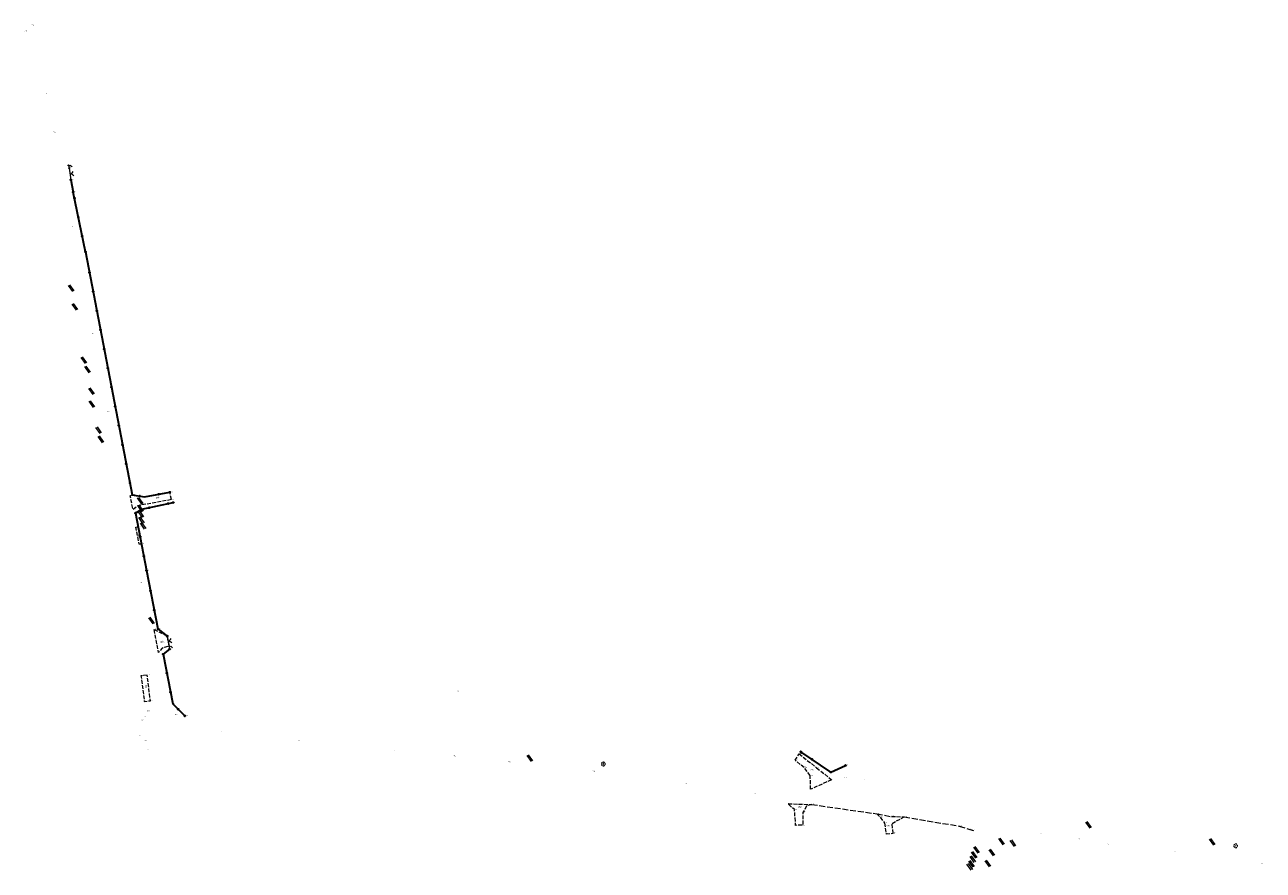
# Model space of a CAD drawing. Header units: metres. Extents: x 5550599 to 5555211, y 5707845 to 5713518.
# Tile 22 of 31: x 5554636 to 5555112, y 5709167 to 5709492. Entities that reach past the tile are written whole.
import ezdxf
from ezdxf.enums import TextEntityAlignment as Align

# ---------------------------------------------------------------- set-up
doc = ezdxf.new("R2010")
doc.units = ezdxf.units.M
doc.header["$MEASUREMENT"] = 0
doc.linetypes.add('2.25_0.75', pattern=[3, 2.25, -0.75])
doc.linetypes.add('3 1', pattern=[4, 3, -1])
for name, color, linetype, lineweight in [('Dzialki', 7, 'Continuous', 18), ('EGBADR_O - Numer porządkowy', 7, 'Continuous', 15), ('jezdnia', 7, 'Continuous', 15), ('OTKU - Obszar utwardzony', 7, 'Continuous', 15), ('OTKU_O - Obszar utwardzony', 7, 'Continuous', 15), ('OTOB - Brama', 7, 'Continuous', 15), ('OTOF - Furtka', 7, 'Continuous', 15), ('OTOO - Ogrodzenie trwałe', 7, 'Continuous', 15), ('OTZL - Drzewo liściaste', 7, 'Continuous', 15), ('Pieczątka na wyrysie', 7, 'Continuous', 15)]:
    doc.layers.add(name, color=color, linetype=linetype, lineweight=lineweight)
doc.styles.add('MapaZas', font='arial.ttf', dxfattribs={"width": 0.87, "height": 0.9})

# ---------------------------------------------------------------- blocks, each defined once
blk = doc.blocks.new('OTZL')
at = {"layer": 'OTZL - Drzewo liściaste', "color": 96, "linetype": 'Continuous', "lineweight": 18, "true_color": 0x008700, "flags": 128}
blk.add_lwpolyline([(-0.05, 0, 1), (0.05, 0, 1), (-0.05, 0)], format="xyb", dxfattribs=at)
at = {"layer": 'OTZL - Drzewo liściaste', "color": 96, "linetype": 'Continuous', "lineweight": 18, "true_color": 0x008700}
for centre, start, end in [((-0.65, 0.47), 84, 204), ((0.25, 0.76), 12, 132), ((0.8, 0), 300, 60), ((-0.65, -0.47), 156, 276), ((0.25, -0.76), 228, 348)]:
    blk.add_arc(centre, 0.7, start, end, dxfattribs=at)

msp = doc.modelspace()

# ---------------------------------------------------------------- hatches: boundary and pattern name
at = {"layer": 'OTOB - Brama', "linetype": 'Continuous', "lineweight": 18, "transparency": 33554457}
h = msp.add_hatch(color=7, dxfattribs=at)
edge = h.paths.add_edge_path()
edge.add_arc((5554653.09, 5709436.7), 0.175, 0, 360)
h = msp.add_hatch(color=7, dxfattribs=at)
edge = h.paths.add_edge_path()
edge.add_arc((5554653.79, 5709432.2), 0.175, 0, 360)
h = msp.add_hatch(color=7, dxfattribs=at)
edge = h.paths.add_edge_path()
edge.add_arc((5554690.76, 5709256.82), 0.175, 0, 360)
h = msp.add_hatch(color=7, dxfattribs=at)
edge = h.paths.add_edge_path()
edge.add_arc((5554691.5, 5709252.87), 0.175, 0, 360)
at = {"layer": 'OTOF - Furtka', "linetype": 'Continuous', "lineweight": 18, "transparency": 33554457}
h = msp.add_hatch(color=7, dxfattribs=at)
edge = h.paths.add_edge_path()
edge.add_arc((5554652.88, 5709437.74), 0.175, 0, 360)
h = msp.add_hatch(color=7, dxfattribs=at)
edge = h.paths.add_edge_path()
edge.add_arc((5554653.09, 5709436.7), 0.175, 0, 360)
h = msp.add_hatch(color=7, dxfattribs=at)
edge = h.paths.add_edge_path()
edge.add_arc((5554691.5, 5709252.87), 0.175, 0, 360)
h = msp.add_hatch(color=7, dxfattribs=at)
edge = h.paths.add_edge_path()
edge.add_arc((5554691.66, 5709251.78), 0.175, 0, 360)
at = {"layer": 'OTOO - Ogrodzenie trwałe', "linetype": 'Continuous', "lineweight": 35}
h = msp.add_hatch(color=7, dxfattribs=at)
edge = h.paths.add_edge_path()
edge.add_arc((5554653.79, 5709432.2), 0.175, 0, 360)
at = {"layer": 'OTOO - Ogrodzenie trwałe', "linetype": 'Continuous', "lineweight": 35, "transparency": 33554457}
h = msp.add_hatch(color=7, dxfattribs=at)
edge = h.paths.add_edge_path()
edge.add_arc((5554653.79, 5709432.2), 0.175, 0, 360)
h = msp.add_hatch(color=7, dxfattribs=at)
edge = h.paths.add_edge_path()
edge.add_arc((5554654.66, 5709427.45), 0.175, 0, 360)
h = msp.add_hatch(color=7, dxfattribs=at)
edge = h.paths.add_edge_path()
edge.add_arc((5554654.66, 5709427.45), 0.175, 0, 360)
h = msp.add_hatch(color=7, dxfattribs=at)
edge = h.paths.add_edge_path()
edge.add_arc((5554655.12, 5709425.19), 0.175, 0, 360)
h = msp.add_hatch(color=7, dxfattribs=at)
edge = h.paths.add_edge_path()
edge.add_arc((5554656.63, 5709417.84), 0.175, 0, 360)
at = {"layer": 'OTOO - Ogrodzenie trwałe', "linetype": 'Continuous', "lineweight": 35}
h = msp.add_hatch(color=7, dxfattribs=at)
edge = h.paths.add_edge_path()
edge.add_arc((5554656.63, 5709417.84), 0.175, 0, 360)
at = {"layer": 'OTOO - Ogrodzenie trwałe', "linetype": 'Continuous', "lineweight": 35, "transparency": 33554457}
h = msp.add_hatch(color=7, dxfattribs=at)
edge = h.paths.add_edge_path()
edge.add_arc((5554658.14, 5709410.5), 0.175, 0, 360)
at = {"layer": 'OTOO - Ogrodzenie trwałe', "linetype": 'Continuous', "lineweight": 35}
h = msp.add_hatch(color=7, dxfattribs=at)
edge = h.paths.add_edge_path()
edge.add_arc((5554658.14, 5709410.5), 0.175, 0, 360)
h = msp.add_hatch(color=7, dxfattribs=at)
edge = h.paths.add_edge_path()
edge.add_arc((5554659.36, 5709404.57), 0.175, 0, 360)
at = {"layer": 'OTOO - Ogrodzenie trwałe', "linetype": 'Continuous', "lineweight": 35, "transparency": 33554457}
h = msp.add_hatch(color=7, dxfattribs=at)
edge = h.paths.add_edge_path()
edge.add_arc((5554659.36, 5709404.57), 0.175, 0, 360)
at = {"layer": 'OTOO - Ogrodzenie trwałe', "linetype": 'Continuous', "lineweight": 35}
h = msp.add_hatch(color=7, dxfattribs=at)
edge = h.paths.add_edge_path()
edge.add_arc((5554659.36, 5709404.57), 0.175, 0, 360)
at = {"layer": 'OTOO - Ogrodzenie trwałe', "linetype": 'Continuous', "lineweight": 35, "transparency": 33554457}
h = msp.add_hatch(color=7, dxfattribs=at)
edge = h.paths.add_edge_path()
edge.add_arc((5554659.36, 5709404.57), 0.175, 0, 360)
h = msp.add_hatch(color=7, dxfattribs=at)
edge = h.paths.add_edge_path()
edge.add_arc((5554660.89, 5709396.63), 0.175, 0, 360)
at = {"layer": 'OTOO - Ogrodzenie trwałe', "linetype": 'Continuous', "lineweight": 35}
h = msp.add_hatch(color=7, dxfattribs=at)
edge = h.paths.add_edge_path()
edge.add_arc((5554660.89, 5709396.63), 0.175, 0, 360)
at = {"layer": 'OTOO - Ogrodzenie trwałe', "linetype": 'Continuous', "lineweight": 35, "transparency": 33554457}
h = msp.add_hatch(color=7, dxfattribs=at)
edge = h.paths.add_edge_path()
edge.add_arc((5554662.31, 5709389.27), 0.175, 0, 360)
at = {"layer": 'OTOO - Ogrodzenie trwałe', "linetype": 'Continuous', "lineweight": 35}
h = msp.add_hatch(color=7, dxfattribs=at)
edge = h.paths.add_edge_path()
edge.add_arc((5554662.31, 5709389.27), 0.175, 0, 360)
at = {"layer": 'OTOO - Ogrodzenie trwałe', "linetype": 'Continuous', "lineweight": 35, "transparency": 33554457}
h = msp.add_hatch(color=7, dxfattribs=at)
edge = h.paths.add_edge_path()
edge.add_arc((5554663.73, 5709381.9), 0.175, 0, 360)
at = {"layer": 'OTOO - Ogrodzenie trwałe', "linetype": 'Continuous', "lineweight": 35}
h = msp.add_hatch(color=7, dxfattribs=at)
edge = h.paths.add_edge_path()
edge.add_arc((5554663.73, 5709381.9), 0.175, 0, 360)
at = {"layer": 'OTOO - Ogrodzenie trwałe', "linetype": 'Continuous', "lineweight": 35, "transparency": 33554457}
h = msp.add_hatch(color=7, dxfattribs=at)
edge = h.paths.add_edge_path()
edge.add_arc((5554665.15, 5709374.54), 0.175, 0, 360)
at = {"layer": 'OTOO - Ogrodzenie trwałe', "linetype": 'Continuous', "lineweight": 35}
h = msp.add_hatch(color=7, dxfattribs=at)
edge = h.paths.add_edge_path()
edge.add_arc((5554665.15, 5709374.54), 0.175, 0, 360)
at = {"layer": 'OTOO - Ogrodzenie trwałe', "linetype": 'Continuous', "lineweight": 35, "transparency": 33554457}
h = msp.add_hatch(color=7, dxfattribs=at)
edge = h.paths.add_edge_path()
edge.add_arc((5554666.57, 5709367.17), 0.175, 0, 360)
at = {"layer": 'OTOO - Ogrodzenie trwałe', "linetype": 'Continuous', "lineweight": 35}
h = msp.add_hatch(color=7, dxfattribs=at)
edge = h.paths.add_edge_path()
edge.add_arc((5554666.57, 5709367.17), 0.175, 0, 360)
at = {"layer": 'OTOO - Ogrodzenie trwałe', "linetype": 'Continuous', "lineweight": 35, "transparency": 33554457}
h = msp.add_hatch(color=7, dxfattribs=at)
edge = h.paths.add_edge_path()
edge.add_arc((5554667.99, 5709359.81), 0.175, 0, 360)
at = {"layer": 'OTOO - Ogrodzenie trwałe', "linetype": 'Continuous', "lineweight": 35}
h = msp.add_hatch(color=7, dxfattribs=at)
edge = h.paths.add_edge_path()
edge.add_arc((5554667.99, 5709359.81), 0.175, 0, 360)
at = {"layer": 'OTOO - Ogrodzenie trwałe', "linetype": 'Continuous', "lineweight": 35, "transparency": 33554457}
h = msp.add_hatch(color=7, dxfattribs=at)
edge = h.paths.add_edge_path()
edge.add_arc((5554669.41, 5709352.45), 0.175, 0, 360)
at = {"layer": 'OTOO - Ogrodzenie trwałe', "linetype": 'Continuous', "lineweight": 35}
h = msp.add_hatch(color=7, dxfattribs=at)
edge = h.paths.add_edge_path()
edge.add_arc((5554669.41, 5709352.45), 0.175, 0, 360)
at = {"layer": 'OTOO - Ogrodzenie trwałe', "linetype": 'Continuous', "lineweight": 35, "transparency": 33554457}
h = msp.add_hatch(color=7, dxfattribs=at)
edge = h.paths.add_edge_path()
edge.add_arc((5554670.82, 5709345.08), 0.175, 0, 360)
at = {"layer": 'OTOO - Ogrodzenie trwałe', "linetype": 'Continuous', "lineweight": 35}
h = msp.add_hatch(color=7, dxfattribs=at)
edge = h.paths.add_edge_path()
edge.add_arc((5554670.82, 5709345.08), 0.175, 0, 360)
at = {"layer": 'OTOO - Ogrodzenie trwałe', "linetype": 'Continuous', "lineweight": 35, "transparency": 33554457}
h = msp.add_hatch(color=7, dxfattribs=at)
edge = h.paths.add_edge_path()
edge.add_arc((5554672.24, 5709337.72), 0.175, 0, 360)
at = {"layer": 'OTOO - Ogrodzenie trwałe', "linetype": 'Continuous', "lineweight": 35}
h = msp.add_hatch(color=7, dxfattribs=at)
edge = h.paths.add_edge_path()
edge.add_arc((5554672.24, 5709337.72), 0.175, 0, 360)
at = {"layer": 'OTOO - Ogrodzenie trwałe', "linetype": 'Continuous', "lineweight": 35, "transparency": 33554457}
h = msp.add_hatch(color=7, dxfattribs=at)
edge = h.paths.add_edge_path()
edge.add_arc((5554673.66, 5709330.35), 0.175, 0, 360)
at = {"layer": 'OTOO - Ogrodzenie trwałe', "linetype": 'Continuous', "lineweight": 35}
h = msp.add_hatch(color=7, dxfattribs=at)
edge = h.paths.add_edge_path()
edge.add_arc((5554673.66, 5709330.35), 0.175, 0, 360)
at = {"layer": 'OTOO - Ogrodzenie trwałe', "linetype": 'Continuous', "lineweight": 35, "transparency": 33554457}
h = msp.add_hatch(color=7, dxfattribs=at)
edge = h.paths.add_edge_path()
edge.add_arc((5554675.08, 5709322.99), 0.175, 0, 360)
at = {"layer": 'OTOO - Ogrodzenie trwałe', "linetype": 'Continuous', "lineweight": 35}
h = msp.add_hatch(color=7, dxfattribs=at)
edge = h.paths.add_edge_path()
edge.add_arc((5554675.08, 5709322.99), 0.175, 0, 360)
at = {"layer": 'OTOO - Ogrodzenie trwałe', "linetype": 'Continuous', "lineweight": 35, "transparency": 33554457}
h = msp.add_hatch(color=7, dxfattribs=at)
edge = h.paths.add_edge_path()
edge.add_arc((5554676.5, 5709315.62), 0.175, 0, 360)
at = {"layer": 'OTOO - Ogrodzenie trwałe', "linetype": 'Continuous', "lineweight": 35}
h = msp.add_hatch(color=7, dxfattribs=at)
edge = h.paths.add_edge_path()
edge.add_arc((5554676.5, 5709315.62), 0.175, 0, 360)
at = {"layer": 'OTOO - Ogrodzenie trwałe', "linetype": 'Continuous', "lineweight": 35, "transparency": 33554457}
h = msp.add_hatch(color=7, dxfattribs=at)
edge = h.paths.add_edge_path()
edge.add_arc((5554680.22, 5709310.62), 0.175, 0, 360)
at = {"layer": 'OTOO - Ogrodzenie trwałe', "linetype": 'Continuous', "lineweight": 35}
h = msp.add_hatch(color=7, dxfattribs=at)
edge = h.paths.add_edge_path()
edge.add_arc((5554680.22, 5709310.62), 0.175, 0, 360)
at = {"layer": 'OTOO - Ogrodzenie trwałe', "linetype": 'Continuous', "lineweight": 35, "transparency": 33554457}
h = msp.add_hatch(color=7, dxfattribs=at)
edge = h.paths.add_edge_path()
edge.add_arc((5554687.61, 5709311.31), 0.175, 0, 360)
h = msp.add_hatch(color=7, dxfattribs=at)
edge = h.paths.add_edge_path()
edge.add_arc((5554691.87, 5709312.09), 0.175, 0, 360)
at = {"layer": 'OTOO - Ogrodzenie trwałe', "linetype": 'Continuous', "lineweight": 35}
h = msp.add_hatch(color=7, dxfattribs=at)
edge = h.paths.add_edge_path()
edge.add_arc((5554678.67, 5709304.12), 0.175, 0, 360)
at = {"layer": 'OTOO - Ogrodzenie trwałe', "linetype": 'Continuous', "lineweight": 35, "transparency": 33554457}
h = msp.add_hatch(color=7, dxfattribs=at)
edge = h.paths.add_edge_path()
edge.add_arc((5554678.67, 5709304.12), 0.175, 0, 360)
at = {"layer": 'OTOO - Ogrodzenie trwałe', "linetype": 'Continuous', "lineweight": 35}
h = msp.add_hatch(color=7, dxfattribs=at)
edge = h.paths.add_edge_path()
edge.add_arc((5554678.67, 5709304.12), 0.175, 0, 360)
at = {"layer": 'OTOO - Ogrodzenie trwałe', "linetype": 'Continuous', "lineweight": 35, "transparency": 33554457}
h = msp.add_hatch(color=7, dxfattribs=at)
edge = h.paths.add_edge_path()
edge.add_arc((5554678.67, 5709304.12), 0.175, 0, 360)
h = msp.add_hatch(color=7, dxfattribs=at)
edge = h.paths.add_edge_path()
edge.add_arc((5554683.88, 5709306.17), 0.175, 0, 360)
at = {"layer": 'OTOO - Ogrodzenie trwałe', "linetype": 'Continuous', "lineweight": 35}
h = msp.add_hatch(color=7, dxfattribs=at)
edge = h.paths.add_edge_path()
edge.add_arc((5554683.88, 5709306.17), 0.175, 0, 360)
at = {"layer": 'OTOO - Ogrodzenie trwałe', "linetype": 'Continuous', "lineweight": 35, "transparency": 33554457}
h = msp.add_hatch(color=7, dxfattribs=at)
edge = h.paths.add_edge_path()
edge.add_arc((5554691.21, 5709307.73), 0.175, 0, 360)
h = msp.add_hatch(color=7, dxfattribs=at)
edge = h.paths.add_edge_path()
edge.add_arc((5554693.1, 5709308.13), 0.175, 0, 360)
h = msp.add_hatch(color=7, dxfattribs=at)
edge = h.paths.add_edge_path()
edge.add_arc((5554680.4, 5709294.94), 0.175, 0, 360)
at = {"layer": 'OTOO - Ogrodzenie trwałe', "linetype": 'Continuous', "lineweight": 35}
h = msp.add_hatch(color=7, dxfattribs=at)
edge = h.paths.add_edge_path()
edge.add_arc((5554680.4, 5709294.94), 0.175, 0, 360)
at = {"layer": 'OTOO - Ogrodzenie trwałe', "linetype": 'Continuous', "lineweight": 35, "transparency": 33554457}
h = msp.add_hatch(color=7, dxfattribs=at)
edge = h.paths.add_edge_path()
edge.add_arc((5554681.78, 5709287.56), 0.175, 0, 360)
h = msp.add_hatch(color=7, dxfattribs=at)
edge = h.paths.add_edge_path()
edge.add_arc((5554682.82, 5709282.07), 0.175, 0, 360)
at = {"layer": 'OTOO - Ogrodzenie trwałe', "linetype": 'Continuous', "lineweight": 35}
h = msp.add_hatch(color=7, dxfattribs=at)
edge = h.paths.add_edge_path()
edge.add_arc((5554682.82, 5709282.07), 0.175, 0, 360)
at = {"layer": 'OTOO - Ogrodzenie trwałe', "linetype": 'Continuous', "lineweight": 35, "transparency": 33554457}
h = msp.add_hatch(color=7, dxfattribs=at)
edge = h.paths.add_edge_path()
edge.add_arc((5554682.82, 5709282.07), 0.175, 0, 360)
h = msp.add_hatch(color=7, dxfattribs=at)
edge = h.paths.add_edge_path()
edge.add_arc((5554684.37, 5709274.15), 0.175, 0, 360)
at = {"layer": 'OTOO - Ogrodzenie trwałe', "linetype": 'Continuous', "lineweight": 35}
h = msp.add_hatch(color=7, dxfattribs=at)
edge = h.paths.add_edge_path()
edge.add_arc((5554684.37, 5709274.15), 0.175, 0, 360)
at = {"layer": 'OTOO - Ogrodzenie trwałe', "linetype": 'Continuous', "lineweight": 35, "transparency": 33554457}
h = msp.add_hatch(color=7, dxfattribs=at)
edge = h.paths.add_edge_path()
edge.add_arc((5554685.81, 5709266.79), 0.175, 0, 360)
at = {"layer": 'OTOO - Ogrodzenie trwałe', "linetype": 'Continuous', "lineweight": 35}
h = msp.add_hatch(color=7, dxfattribs=at)
edge = h.paths.add_edge_path()
edge.add_arc((5554685.81, 5709266.79), 0.175, 0, 360)
at = {"layer": 'OTOO - Ogrodzenie trwałe', "linetype": 'Continuous', "lineweight": 35, "transparency": 33554457}
h = msp.add_hatch(color=7, dxfattribs=at)
edge = h.paths.add_edge_path()
edge.add_arc((5554687.39, 5709259.51), 0.175, 0, 360)
h = msp.add_hatch(color=7, dxfattribs=at)
edge = h.paths.add_edge_path()
edge.add_arc((5554690.76, 5709256.82), 0.175, 0, 360)
at = {"layer": 'OTOO - Ogrodzenie trwałe', "linetype": 'Continuous', "lineweight": 35}
h = msp.add_hatch(color=7, dxfattribs=at)
edge = h.paths.add_edge_path()
edge.add_arc((5554691.66, 5709251.78), 0.175, 0, 360)
at = {"layer": 'OTOO - Ogrodzenie trwałe', "linetype": 'Continuous', "lineweight": 35, "transparency": 33554457}
h = msp.add_hatch(color=7, dxfattribs=at)
edge = h.paths.add_edge_path()
edge.add_arc((5554691.66, 5709251.78), 0.175, 0, 360)
h = msp.add_hatch(color=7, dxfattribs=at)
edge = h.paths.add_edge_path()
edge.add_arc((5554689.21, 5709249.81), 0.175, 0, 360)
at = {"layer": 'OTOO - Ogrodzenie trwałe', "linetype": 'Continuous', "lineweight": 35}
h = msp.add_hatch(color=7, dxfattribs=at)
edge = h.paths.add_edge_path()
edge.add_arc((5554689.21, 5709249.81), 0.175, 0, 360)
at = {"layer": 'OTOO - Ogrodzenie trwałe', "linetype": 'Continuous', "lineweight": 35, "transparency": 33554457}
h = msp.add_hatch(color=7, dxfattribs=at)
edge = h.paths.add_edge_path()
edge.add_arc((5554689.21, 5709249.81), 0.175, 0, 360)
h = msp.add_hatch(color=7, dxfattribs=at)
edge = h.paths.add_edge_path()
edge.add_arc((5554690.62, 5709242.56), 0.175, 0, 360)
at = {"layer": 'OTOO - Ogrodzenie trwałe', "linetype": 'Continuous', "lineweight": 35}
h = msp.add_hatch(color=7, dxfattribs=at)
edge = h.paths.add_edge_path()
edge.add_arc((5554690.62, 5709242.56), 0.175, 0, 360)
at = {"layer": 'OTOO - Ogrodzenie trwałe', "linetype": 'Continuous', "lineweight": 35, "transparency": 33554457}
h = msp.add_hatch(color=7, dxfattribs=at)
edge = h.paths.add_edge_path()
edge.add_arc((5554692.05, 5709235.2), 0.175, 0, 360)
at = {"layer": 'OTOO - Ogrodzenie trwałe', "linetype": 'Continuous', "lineweight": 35}
h = msp.add_hatch(color=7, dxfattribs=at)
edge = h.paths.add_edge_path()
edge.add_arc((5554692.05, 5709235.2), 0.175, 0, 360)
at = {"layer": 'OTOO - Ogrodzenie trwałe', "linetype": 'Continuous', "lineweight": 35, "transparency": 33554457}
h = msp.add_hatch(color=7, dxfattribs=at)
edge = h.paths.add_edge_path()
edge.add_arc((5554695.05, 5709228.68), 0.175, 0, 360)
h = msp.add_hatch(color=7, dxfattribs=at)
edge = h.paths.add_edge_path()
edge.add_arc((5554697.64, 5709226.12), 0.175, 0, 360)
h = msp.add_hatch(color=7, dxfattribs=at)
edge = h.paths.add_edge_path()
edge.add_arc((5554934.49, 5709212.34), 0.175, 0, 360)
h = msp.add_hatch(color=7, dxfattribs=at)
edge = h.paths.add_edge_path()
edge.add_arc((5554938.69, 5709209.47), 0.175, 0, 360)
at = {"layer": 'OTOO - Ogrodzenie trwałe', "linetype": 'Continuous', "lineweight": 35}
h = msp.add_hatch(color=7, dxfattribs=at)
edge = h.paths.add_edge_path()
edge.add_arc((5554945.99, 5709204.49), 0.175, 0, 360)
at = {"layer": 'OTOO - Ogrodzenie trwałe', "linetype": 'Continuous', "lineweight": 35, "transparency": 33554457}
h = msp.add_hatch(color=7, dxfattribs=at)
edge = h.paths.add_edge_path()
edge.add_arc((5554945.99, 5709204.49), 0.175, 0, 360)
at = {"layer": 'OTOO - Ogrodzenie trwałe', "linetype": 'Continuous', "lineweight": 35}
h = msp.add_hatch(color=7, dxfattribs=at)
edge = h.paths.add_edge_path()
edge.add_arc((5554945.99, 5709204.49), 0.175, 0, 360)
at = {"layer": 'OTOO - Ogrodzenie trwałe', "linetype": 'Continuous', "lineweight": 35, "transparency": 33554457}
h = msp.add_hatch(color=7, dxfattribs=at)
edge = h.paths.add_edge_path()
edge.add_arc((5554945.99, 5709204.49), 0.175, 0, 360)
h = msp.add_hatch(color=7, dxfattribs=at)
edge = h.paths.add_edge_path()
edge.add_arc((5554951.71, 5709207.09), 0.175, 0, 360)

# ---------------------------------------------------------------- linework, layer by layer
at = {"layer": 'jezdnia', "color": 7, "linetype": '2.25_0.75', "lineweight": 18}
for points in [[(5554938.63, 5709192.07), (5554963.74, 5709188.48), (5554969.36, 5709187.41)], [(5554974.27, 5709187.36), (5554995.45, 5709183.72), (5554999.54, 5709182.44), (5555000.97, 5709182.11)]]:
    msp.add_lwpolyline(points, dxfattribs=at)
at = {"layer": 'OTKU - Obszar utwardzony', "color": 7, "linetype": '3 1', "lineweight": 18, "ltscale": 0.5}
for p, q in [((5554692.43, 5709309.26), (5554691.87, 5709312.09)), ((5554932.27, 5709209.06), (5554933.88, 5709211.52)), ((5554935.81, 5709206.25), (5554932.27, 5709209.06)), ((5554933.88, 5709211.52), (5554940.57, 5709206.16)), ((5554938.12, 5709203.16), (5554935.81, 5709206.25)), ((5554940.57, 5709206.16), (5554946.3, 5709201.59)), ((5554938.26, 5709197.91), (5554938.12, 5709203.16)), ((5554946.3, 5709201.59), (5554938.26, 5709197.91)), ((5554963.74, 5709188.48), (5554965.05, 5709187.17)), ((5554965.05, 5709187.17), (5554966.72, 5709184.94)), ((5554966.72, 5709184.94), (5554967.28, 5709180.83)), ((5554969.36, 5709187.41), (5554974.27, 5709187.36)), ((5554969.59, 5709184.81), (5554974.27, 5709187.36)), ((5554970, 5709181), (5554969.59, 5709184.81)), ((5554967.28, 5709180.83), (5554970, 5709181))]:
    msp.add_line(p, q, dxfattribs=at)
at = {"layer": 'OTKU - Obszar utwardzony', "color": 7, "linetype": '3 1', "lineweight": 18, "ltscale": 0.5, "flags": 128}
msp.add_lwpolyline([(5554692.43, 5709309.26), (5554679.48, 5709306.92), (5554677.65, 5709305.44), (5554676.6, 5709310.79), (5554677.37, 5709311.1)], dxfattribs=at)
for points in [[(5554678.75, 5709298.71), (5554679.68, 5709298.87), (5554680.97, 5709292.24), (5554680.06, 5709292.1), (5554678.75, 5709298.71)], [(5554685.79, 5709259.34), (5554690.76, 5709256.82), (5554691.5, 5709252.87), (5554688.91, 5709252.16), (5554687.46, 5709250.46), (5554685.79, 5709259.34)], [(5554683.12, 5709241.84), (5554680.73, 5709241.52), (5554682.01, 5709231.66), (5554684.33, 5709231.94), (5554683.12, 5709241.84)], [(5554938.63, 5709192.07), (5554936.77, 5709191.58), (5554935.32, 5709188.97), (5554935.22, 5709184.11), (5554932.5, 5709184.05), (5554932.06, 5709190.08), (5554929.57, 5709192.34), (5554938.63, 5709192.07)]]:
    msp.add_lwpolyline(points, close=True, dxfattribs=at)
at = {"layer": 'OTOB - Brama', "color": 7, "linetype": 'Continuous', "lineweight": 18}
for p, q in [((5554653.09, 5709436.7), (5554653.79, 5709432.2)), ((5554690.76, 5709256.82), (5554691.5, 5709252.87))]:
    msp.add_line(p, q, dxfattribs=at)
at = {"layer": 'OTOB - Brama', "color": 7, "linetype": 'Continuous', "lineweight": 18, "transparency": 33554457}
for centre in [(5554653.09, 5709436.7), (5554653.79, 5709432.2), (5554690.76, 5709256.82), (5554691.5, 5709252.87)]:
    msp.add_circle(centre, 0.175, dxfattribs=at)
for centre, start, end in [((5554653.21, 5709435.93), 278.7767, 338.7767), ((5554690.86, 5709256.32), 280.5838, 340.5838)]:
    msp.add_arc(centre, 1.5, start, end, dxfattribs=at)
at = {"layer": 'OTOB - Brama', "color": 7, "linetype": 'Continuous', "lineweight": 18, "transparency": 33554457, "extrusion": (0, 0, -1)}
for centre, start, end in [((-5554653.67, 5709432.97), 81.2233, 141.2233), ((-5554691.41, 5709253.37), 79.4162, 139.4162)]:
    msp.add_arc(centre, 1.5, start, end, dxfattribs=at)
at = {"layer": 'OTOF - Furtka', "color": 7, "linetype": 'Continuous', "lineweight": 18}
for p, q in [((5554652.88, 5709437.74), (5554653.09, 5709436.7)), ((5554691.5, 5709252.87), (5554691.66, 5709251.78))]:
    msp.add_line(p, q, dxfattribs=at)
at = {"layer": 'OTOF - Furtka', "color": 7, "linetype": 'Continuous', "lineweight": 18, "transparency": 33554457}
for centre in [(5554652.88, 5709437.74), (5554653.09, 5709436.7), (5554691.5, 5709252.87), (5554691.66, 5709251.78)]:
    msp.add_circle(centre, 0.175, dxfattribs=at)
at = {"layer": 'OTOF - Furtka', "color": 7, "linetype": 'Continuous', "lineweight": 18, "transparency": 33554457, "extrusion": (0, 0, -1)}
for centre, start, end in [((-5554653.18, 5709436.27), 78.6368, 138.6368), ((-5554691.72, 5709251.38), 81.6996, 141.6996)]:
    msp.add_arc(centre, 1.5, start, end, dxfattribs=at)
at = {"layer": 'OTOO - Ogrodzenie trwałe', "color": 7, "linetype": 'Continuous', "lineweight": 35}
for p, q in [((5554653.79, 5709432.2), (5554654.66, 5709427.45)), ((5554659.36, 5709404.57), (5554654.66, 5709427.45)), ((5554678.67, 5709304.12), (5554682.82, 5709282.07)), ((5554691.66, 5709251.78), (5554689.21, 5709249.81)), ((5554945.99, 5709204.49), (5554934.49, 5709212.34)), ((5554945.99, 5709204.49), (5554951.71, 5709207.09))]:
    msp.add_line(p, q, dxfattribs=at)
at = {"layer": 'OTOO - Ogrodzenie trwałe', "color": 7, "linetype": 'Continuous', "lineweight": 35, "flags": 128}
for points in [[(5554659.36, 5709404.57), (5554677.37, 5709311.1), (5554682.09, 5709310.3), (5554691.87, 5709312.09)], [(5554678.67, 5709304.12), (5554681.03, 5709305.57), (5554693.1, 5709308.13)], [(5554682.82, 5709282.07), (5554687.22, 5709259.64), (5554690.76, 5709256.82)], [(5554689.21, 5709249.81), (5554692.91, 5709230.8), (5554697.64, 5709226.12)]]:
    msp.add_lwpolyline(points, dxfattribs=at)
at = {"layer": 'OTOO - Ogrodzenie trwałe', "color": 7, "linetype": 'Continuous', "lineweight": 35}
for centre in [(5554653.79, 5709432.2), (5554656.63, 5709417.84), (5554658.14, 5709410.5), (5554659.36, 5709404.57), (5554659.36, 5709404.57), (5554660.89, 5709396.63), (5554662.31, 5709389.27), (5554663.73, 5709381.9), (5554665.15, 5709374.54), (5554666.57, 5709367.17), (5554667.99, 5709359.81), (5554669.41, 5709352.45), (5554670.82, 5709345.08), (5554672.24, 5709337.72), (5554673.66, 5709330.35), (5554675.08, 5709322.99), (5554676.5, 5709315.62), (5554680.22, 5709310.62), (5554678.67, 5709304.12), (5554678.67, 5709304.12), (5554683.88, 5709306.17), (5554680.4, 5709294.94), (5554682.82, 5709282.07), (5554684.37, 5709274.15), (5554685.81, 5709266.79), (5554691.66, 5709251.78), (5554689.21, 5709249.81), (5554690.62, 5709242.56), (5554692.05, 5709235.2), (5554945.99, 5709204.49), (5554945.99, 5709204.49)]:
    msp.add_circle(centre, 0.175, dxfattribs=at)
at = {"layer": 'OTOO - Ogrodzenie trwałe', "color": 7, "linetype": 'Continuous', "lineweight": 35, "transparency": 33554457}
for centre in [(5554653.79, 5709432.2), (5554654.66, 5709427.45), (5554654.66, 5709427.45), (5554655.12, 5709425.19), (5554656.63, 5709417.84), (5554658.14, 5709410.5), (5554659.36, 5709404.57), (5554659.36, 5709404.57), (5554660.89, 5709396.63), (5554662.31, 5709389.27), (5554663.73, 5709381.9), (5554665.15, 5709374.54), (5554666.57, 5709367.17), (5554667.99, 5709359.81), (5554669.41, 5709352.45), (5554670.82, 5709345.08), (5554672.24, 5709337.72), (5554673.66, 5709330.35), (5554675.08, 5709322.99), (5554676.5, 5709315.62), (5554680.22, 5709310.62), (5554687.61, 5709311.31), (5554691.87, 5709312.09), (5554678.67, 5709304.12), (5554678.67, 5709304.12), (5554683.88, 5709306.17), (5554691.21, 5709307.73), (5554693.1, 5709308.13), (5554680.4, 5709294.94), (5554681.78, 5709287.56), (5554682.82, 5709282.07), (5554682.82, 5709282.07), (5554684.37, 5709274.15), (5554685.81, 5709266.79), (5554687.39, 5709259.51), (5554690.76, 5709256.82), (5554691.66, 5709251.78), (5554689.21, 5709249.81), (5554689.21, 5709249.81), (5554690.62, 5709242.56), (5554692.05, 5709235.2), (5554695.05, 5709228.68), (5554697.64, 5709226.12), (5554934.49, 5709212.34), (5554938.69, 5709209.47), (5554945.99, 5709204.49), (5554945.99, 5709204.49), (5554951.71, 5709207.09)]:
    msp.add_circle(centre, 0.175, dxfattribs=at)
at = {"layer": 'Pieczątka na wyrysie', "color": 1, "linetype": 'Continuous', "lineweight": 18}
for p, q in [((5554652.73, 5709391.63), (5554654.39, 5709389.3)), ((5554653.25, 5709391.87), (5554654.91, 5709389.54)), ((5554654.7, 5709384.69), (5554656.36, 5709382.36)), ((5554654.17, 5709384.45), (5554655.83, 5709382.12)), ((5554657.54, 5709363.95), (5554659.2, 5709361.61)), ((5554658.06, 5709364.19), (5554659.72, 5709361.86)), ((5554659.02, 5709360.4), (5554660.68, 5709358.07)), ((5554659.55, 5709360.64), (5554661.21, 5709358.31)), ((5554660.49, 5709352.03), (5554662.15, 5709349.69)), ((5554661.01, 5709352.27), (5554662.67, 5709349.93)), ((5554660.7, 5709347.06), (5554662.36, 5709344.72)), ((5554661.22, 5709347.3), (5554662.88, 5709344.96)), ((5554663.28, 5709337.04), (5554664.94, 5709334.71)), ((5554663.81, 5709337.28), (5554665.47, 5709334.95)), ((5554664.13, 5709333.49), (5554665.79, 5709331.16)), ((5554664.65, 5709333.73), (5554666.31, 5709331.4)), ((5554679.26, 5709309.91), (5554680.92, 5709307.58)), ((5554679.79, 5709310.15), (5554681.45, 5709307.82)), ((5554679.37, 5709306.98), (5554681.03, 5709304.64)), ((5554679.57, 5709304.73), (5554681.23, 5709302.4)), ((5554679.89, 5709307.22), (5554681.55, 5709304.88)), ((5554680.09, 5709304.97), (5554681.75, 5709302.64)), ((5554679.71, 5709302.39), (5554681.37, 5709300.05)), ((5554680.23, 5709302.63), (5554681.89, 5709300.29)), ((5554680.35, 5709300.22), (5554682.01, 5709297.89)), ((5554680.87, 5709300.46), (5554682.53, 5709298.13)), ((5554683.66, 5709263.8), (5554685.32, 5709261.47)), ((5554684.18, 5709264.05), (5554685.84, 5709261.71)), ((5554829.16, 5709210.89), (5554830.82, 5709208.55)), ((5554829.69, 5709211.13), (5554831.35, 5709208.8)), ((5555043.97, 5709185.29), (5555045.63, 5709182.96)), ((5555044.49, 5709185.53), (5555046.15, 5709183.2)), ((5555000.95, 5709175.72), (5555002.61, 5709173.38)), ((5555001.47, 5709175.96), (5555003.13, 5709173.62)), ((5555010.53, 5709178.93), (5555012.19, 5709176.6)), ((5555011.05, 5709179.18), (5555012.71, 5709176.84)), ((5555014.95, 5709178.26), (5555016.61, 5709175.93)), ((5555015.47, 5709178.51), (5555017.13, 5709176.17)), ((5555091.53, 5709178.78), (5555093.19, 5709176.44)), ((5555092.05, 5709179.02), (5555093.71, 5709176.68)), ((5554998.96, 5709170.32), (5555000.62, 5709167.98)), ((5554999.44, 5709172.13), (5555001.1, 5709169.8)), ((5554999.48, 5709170.56), (5555001.14, 5709168.22)), ((5554999.96, 5709172.37), (5555001.62, 5709170.04)), ((5554999.97, 5709173.79), (5555001.63, 5709171.45)), ((5555000.49, 5709174.03), (5555002.15, 5709171.7)), ((5555005.27, 5709170.4), (5555006.93, 5709168.07)), ((5555005.79, 5709170.64), (5555007.45, 5709168.31)), ((5555006.81, 5709174.66), (5555008.47, 5709172.33)), ((5555007.33, 5709174.91), (5555008.99, 5709172.57)), ((5554998.28, 5709169.13), (5554999.94, 5709166.8)), ((5554998.81, 5709169.37), (5555000.47, 5709167.04))]:
    msp.add_line(p, q, dxfattribs=at)

# ---------------------------------------------------------------- block references
at = {"layer": 'OTZL - Drzewo liściaste', "color": 96, "linetype": 'Continuous', "lineweight": 18, "true_color": 0x008700, "xscale": 0.5, "yscale": 0.5, "zscale": 0.5}
for p in [(5554858.56, 5709207.63), (5555101.73, 5709176.17)]:
    msp.add_blockref('OTZL', p, dxfattribs=at)

# ---------------------------------------------------------------- texts
at = {"layer": 'Dzialki', "color": 5, "linetype": 'Continuous', "lineweight": 18, "style": 'MapaZas', "width": 0.8}
for s, p in [('2271', (5554636.01, 5709489.33)), ('2270', (5554638.64, 5709491.51)), ('2272', (5554643.63, 5709465.33)), ('2273', (5554646.85, 5709450.37)), ('2277', (5554652.88, 5709437.74)), ('2276', (5554653.09, 5709436.7)), ('2275', (5554653.79, 5709432.2)), ('2274', (5554654.66, 5709427.45)), ('2278', (5554653.62, 5709414.04)), ('2279', (5554659.36, 5709404.57)), ('2280', (5554661.56, 5709372.95)), ('2281', (5554667.77, 5709343.01)), ('2288', (5554676.6, 5709310.79)), ('2282', (5554677.37, 5709311.1)), ('2283', (5554682.09, 5709310.3)), ('2284', (5554691.87, 5709312.09)), ('2285', (5554692.43, 5709309.26)), ('2301', (5554693.1, 5709308.13)), ('2287', (5554677.65, 5709305.44)), ('2299', (5554678.67, 5709304.12)), ('2286', (5554679.48, 5709306.92)), ('2300', (5554681.03, 5709305.57)), ('2295', (5554678.75, 5709298.71)), ('2296', (5554679.68, 5709298.87)), ('2297', (5554680.06, 5709292.1)), ('2298', (5554680.97, 5709292.24)), ('2302', (5554682.82, 5709282.07)), ('2303', (5554680.17, 5709277.36)), ('2305', (5554685.79, 5709259.34)), ('2304', (5554687.22, 5709259.64)), ('2306', (5554690.76, 5709256.82)), ('2310', (5554688.91, 5709252.16)), ('2307', (5554691.5, 5709252.87)), ('2308', (5554691.66, 5709251.78)), ('2311', (5554687.46, 5709250.46)), ('2309', (5554689.21, 5709249.81)), ('2313', (5554680.73, 5709241.52)), ('2312', (5554683.12, 5709241.84)), ('2314', (5554684.33, 5709231.94)), ('2315', (5554682.01, 5709231.66)), ('2318', (5554683.01, 5709227.92)), ('2316', (5554692.91, 5709230.8)), ('2320', (5554680.88, 5709224.44)), ('2319', (5554681.92, 5709225.83)), ('2317', (5554693.76, 5709226.51)), ('2324', (5554697.64, 5709226.12)), ('2321', (5554679.76, 5709218.36)), ('2325', (5554710.95, 5709219.92)), ('2322', (5554682.05, 5709216.43)), ('2323', (5554683.29, 5709213)), ('2326', (5554741.02, 5709216.45)), ('2327', (5554777.24, 5709212.5)), ('2328', (5554800.8, 5709210.61)), ('2329', (5554821.84, 5709208.3)), ('2347', (5554932.27, 5709209.06)), ('2348', (5554933.88, 5709211.52)), ('2349', (5554934.49, 5709212.34)), ('2330', (5554854.41, 5709204.71)), ('2382', (5554858.56, 5709207.63)), ('2346', (5554935.81, 5709206.25)), ('2350', (5554940.57, 5709206.16)), ('2340', (5554945.99, 5709204.49)), ('2343', (5554951.71, 5709207.09)), ('2331', (5554889.99, 5709199.95)), ('2345', (5554938.12, 5709203.16)), ('2351', (5554946.3, 5709201.59)), ('2341', (5554951.24, 5709202.39)), ('2342', (5554958, 5709201.61)), ('2332', (5554916.76, 5709196.11)), ('2344', (5554938.26, 5709197.91)), ('2333', (5554929.57, 5709192.34)), ('2334', (5554932.06, 5709190.08)), ('2338', (5554936.77, 5709191.58)), ('2339', (5554938.63, 5709192.07)), ('2337', (5554935.32, 5709188.97)), ('2352', (5554963.74, 5709188.48)), ('2353', (5554965.05, 5709187.17)), ('2354', (5554966.72, 5709184.94)), ('2358', (5554969.36, 5709187.41)), ('2357', (5554969.59, 5709184.81)), ('2359', (5554974.27, 5709187.36)), ('2335', (5554932.5, 5709184.05)), ('2336', (5554935.22, 5709184.11)), ('2355', (5554967.28, 5709180.83)), ('2356', (5554970, 5709181)), ('2360', (5554995.45, 5709183.72)), ('2361', (5554999.54, 5709182.44)), ('2362', (5555000.97, 5709182.11)), ('2372', (5555026.49, 5709180.82)), ('2373', (5555041.15, 5709178.62)), ('2374', (5555051.94, 5709176.72)), ('2377', (5555101.73, 5709176.17)), ('2375', (5555078.02, 5709173.76)), ('2378', (5555111.63, 5709169.13))]:
    msp.add_text(s, height=0.3, dxfattribs=at).set_placement(p)
at = {"layer": 'EGBADR_O - Numer porządkowy', "color": 5, "linetype": 'Continuous', "lineweight": 18, "style": 'MapaZas', "width": 0.8}
msp.add_text('100', height=0.3, dxfattribs=at).set_placement((5554802.31, 5709235.56))
at = {"layer": 'OTKU_O - Obszar utwardzony', "color": 7, "linetype": 'Continuous', "lineweight": 18, "style": 'MapaZas', "width": 0.87}
for s, rotation, p in [('zw.', 8.8033, (5554687.19, 5709310.12)), ('kb.', 280.0013, (5554682.75, 5709237.35))]:
    msp.add_text(s, height=0.75, rotation=rotation, dxfattribs=at).set_placement(p, align=Align.MIDDLE_CENTER)
for s, p in [('kb.', (5554680.33, 5709295.49)), ('mb.', (5554688.89, 5709254.63)), ('zw.', (5554938.93, 5709205.54)), ('zw.', (5554934.33, 5709191.12)), ('zw.', (5554968.05, 5709184.01))]:
    msp.add_text(s, height=0.75, dxfattribs=at).set_placement(p, align=Align.MIDDLE_CENTER)

doc.saveas('drawing.dxf')
